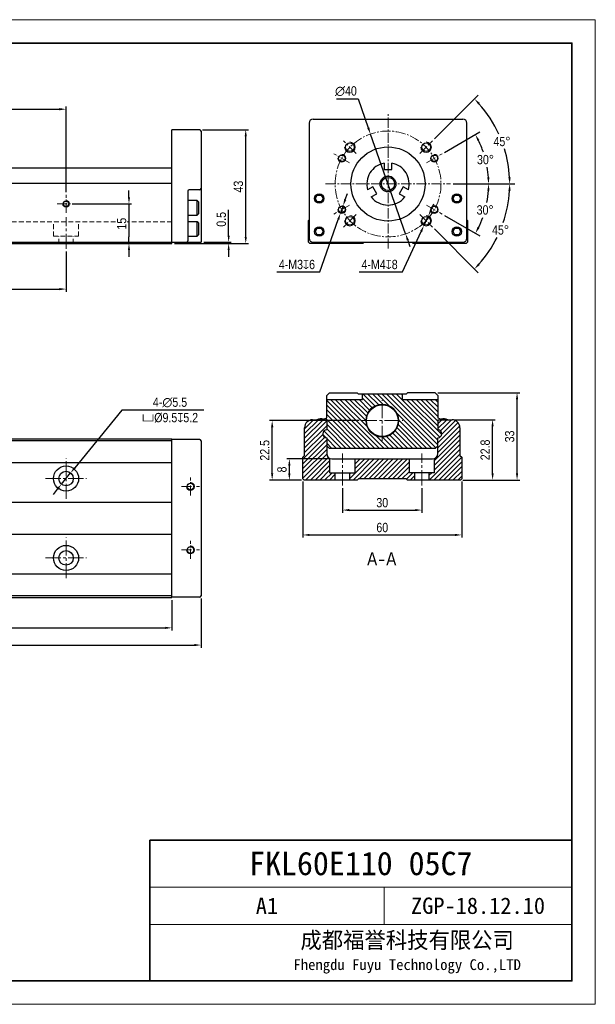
# Model space of a CAD drawing. Header units: millimetres. Extents: x 100 to 3612, y -424 to 856.
# Tile 18 of 45: x 1006 to 1223, y 30 to 402. Entities that reach past the tile are written whole.
import ezdxf

# ---------------------------------------------------------------- set-up
doc = ezdxf.new("R2010")
doc.units = ezdxf.units.MM
doc.linetypes.add('CENTER2', pattern=[28.575, 19.05, -3.175, 3.175, -3.175])
doc.linetypes.add('DASHED', pattern=[19.05, 12.7, -6.35])
doc.layers.get('Defpoints').update_dxf_attribs({"lineweight": 13})
for name, color, linetype, lineweight in [('剖面', 252, 'Continuous', 5), ('小粗', 7, 'Continuous', 25), ('标注', 3, 'Continuous', 13), ('点划线', 1, 'CENTER2', 13), ('粗线', 7, 'Continuous', 35), ('细线', 7, 'Continuous', 13), ('虚线', 253, 'DASHED', 13)]:
    doc.layers.add(name, color=color, linetype=linetype, lineweight=lineweight)
doc.styles.add('3.5', font='ARIALN.TTF', dxfattribs={"height": 3.5})
doc.styles.add('7', font='ARIALN.TTF', dxfattribs={"height": 7})
doc.styles.add('图号', font='txt', dxfattribs={"height": 3.5})
doc.dimstyles.new('A4—对齐', dxfattribs={"dimtxt": 3.5, "dimasz": 2.5, "dimexe": 1, "dimexo": 1, "dimgap": 1, "dimtad": 1, "dimdec": 1, "dimzin": 9, "dimdsep": 46, "dimtxsty": '3.5', "dimcen": 2.5, "dimadec": 0, "dimazin": 0, "dimtm": 1e-09, "dimtfac": 1, "dimtdec": 1, "dimtmove": 0, "dimatfit": 3, "dimfxl": 0, "dimtolj": 1, "dimarcsym": 0})
doc.dimstyles.new('A4—水平', dxfattribs={"dimtxt": 3.5, "dimasz": 2.5, "dimexe": 2, "dimexo": 1, "dimgap": 1, "dimtad": 1, "dimtih": 1, "dimtoh": 1, "dimdec": 1, "dimzin": 12, "dimdsep": 46, "dimtxsty": '3.5', "dimcen": 2.5, "dimadec": 0, "dimazin": 0, "dimtm": 1e-09, "dimtfac": 1, "dimtdec": 1, "dimtmove": 0, "dimatfit": 3, "dimfxl": 0, "dimtolj": 1, "dimarcsym": 0})
doc.dimstyles.new('A4—角度', dxfattribs={"dimtxt": 3.5, "dimasz": 2.5, "dimexe": 2, "dimexo": 1, "dimgap": 1, "dimtad": 1, "dimtih": 1, "dimtoh": 1, "dimdec": 1, "dimzin": 12, "dimdsep": 46, "dimtxsty": '3.5', "dimcen": 2.5, "dimadec": 0, "dimazin": 0, "dimtm": 1e-09, "dimtfac": 1, "dimtdec": 1, "dimtmove": 0, "dimatfit": 3, "dimfxl": 0, "dimtolj": 1, "dimarcsym": 0})

# ---------------------------------------------------------------- blocks, each defined once
blk = doc.blocks.new('A4图框')
at = {"layer": '粗线'}
for p in [(202, 5), (292, 35)]:
    blk.add_line(p, (202, 35), dxfattribs=at)
blk.add_lwpolyline([(5, 205), (292, 205), (292, 5), (5, 5)], close=True, dxfattribs=at)
at = {"layer": '细线'}
for p, q in [((292, 25), (202, 25)), ((252, 17), (252, 25)), ((292, 17), (202, 17))]:
    blk.add_line(p, q, dxfattribs=at)
blk.add_lwpolyline([(0, 210), (297, 210), (297, 0), (0, 0)], close=True, dxfattribs=at)
at = {"layer": '细线', "insert": (256.89, 11), "char_height": 3.5, "width": 70.2104, "attachment_point": 5, "style": '图号'}
blk.add_mtext('成都福誉科技有限公司\\P{\\H0.65714x;Fhengdu Fuyu Technology Co.,LTD}', dxfattribs=at)
blk = doc.blocks.new('*D185')
at = {"layer": 'Defpoints', "color": 0, "transparency": 16777216}
for p in [(1023.51, 368.34), (843.51, 335.99), (1023.51, 335.99)]:
    blk.add_point(p, dxfattribs=at)
at = {"layer": '标注', "color": 0, "lineweight": -2, "transparency": 16777216}
for p, q in [((843.51, 336.99), (843.51, 369.34)), ((1023.51, 336.99), (1023.51, 369.34)), ((846.01, 368.34), (1021.01, 368.34))]:
    blk.add_line(p, q, dxfattribs=at)
at = {"layer": '标注', "color": 0, "transparency": 16777216}
for points in [[(846.01, 368.76), (846.01, 367.93), (843.51, 368.34)], [(1021.01, 368.76), (1021.01, 367.93), (1023.51, 368.34)]]:
    blk.add_solid(points, dxfattribs=at)
at = {"layer": '标注', "color": 0, "transparency": 16777216, "insert": (933.51, 371.13), "char_height": 3.5, "width": 18.6714, "attachment_point": 5, "style": '3.5'}
blk.add_mtext('\\A1;100', dxfattribs=at)
blk = doc.blocks.new('*D188')
at = {"layer": 'Defpoints', "color": 0, "transparency": 16777216}
for p in [(843.51, 315.58), (1023.51, 315.58), (1023.51, 300.35)]:
    blk.add_point(p, dxfattribs=at)
at = {"layer": '标注', "color": 0, "lineweight": -2, "transparency": 16777216}
for p, q in [((843.51, 314.58), (843.51, 299.35)), ((1023.51, 314.58), (1023.51, 299.35)), ((846.01, 300.35), (1021.01, 300.35))]:
    blk.add_line(p, q, dxfattribs=at)
at = {"layer": '标注', "color": 0, "transparency": 16777216}
for points in [[(846.01, 300.76), (846.01, 299.93), (843.51, 300.35)], [(1021.01, 300.76), (1021.01, 299.93), (1023.51, 300.35)]]:
    blk.add_solid(points, dxfattribs=at)
at = {"layer": '标注', "color": 0, "transparency": 16777216, "insert": (933.51, 303.14), "char_height": 3.5, "width": 20.1435, "attachment_point": 5, "style": '3.5'}
blk.add_mtext('\\A1;{\\fSimSun|b0|i0|c134|p34;1}×100', dxfattribs=at)
blk = doc.blocks.new('*D189')
at = {"layer": 'Defpoints', "color": 0, "transparency": 16777216}
for p in [(1024.76, 332.58), (1047.29, 317.58), (1063.51, 317.58)]:
    blk.add_point(p, dxfattribs=at)
at = {"layer": '标注', "color": 0, "lineweight": -2, "transparency": 16777216}
for p, q in [((1047.29, 335.08), (1047.29, 337.58)), ((1025.76, 332.58), (1048.29, 332.58)), ((1047.29, 332.58), (1047.29, 330.08)), ((1047.29, 330.08), (1047.29, 320.08)), ((1047.29, 317.58), (1047.29, 320.08)), ((1062.51, 317.58), (1046.29, 317.58)), ((1047.29, 315.08), (1047.29, 312.58))]:
    blk.add_line(p, q, dxfattribs=at)
at = {"layer": '标注', "color": 0, "transparency": 16777216}
for points in [[(1046.88, 335.08), (1047.71, 335.08), (1047.29, 332.58)], [(1046.88, 315.08), (1047.71, 315.08), (1047.29, 317.58)]]:
    blk.add_solid(points, dxfattribs=at)
at = {"layer": '标注', "color": 0, "transparency": 16777216, "insert": (1044.51, 325.08), "char_height": 3.5, "attachment_point": 5, "rotation": 90, "style": '3.5', "bg_fill": 3, "box_fill_scale": 1.1, "bg_fill_color": 256, "bg_fill_true_color": 13158600, "bg_fill_transparency": 0}
blk.add_mtext('\\A1;15', dxfattribs=at)
blk = doc.blocks.new('*D190')
at = {"layer": 'Defpoints', "color": 0, "transparency": 16777216}
for p in [(1074.01, 360.58), (1091.4, 360.58), (1063.51, 317.58)]:
    blk.add_point(p, dxfattribs=at)
at = {"layer": '标注', "color": 0, "lineweight": -2, "transparency": 16777216}
for p, q in [((1075.01, 360.58), (1092.4, 360.58)), ((1091.4, 320.08), (1091.4, 358.08)), ((1064.51, 317.58), (1092.4, 317.58))]:
    blk.add_line(p, q, dxfattribs=at)
at = {"layer": '标注', "color": 0, "transparency": 16777216}
for points in [[(1090.99, 358.08), (1091.82, 358.08), (1091.4, 360.58)], [(1090.99, 320.08), (1091.82, 320.08), (1091.4, 317.58)]]:
    blk.add_solid(points, dxfattribs=at)
at = {"layer": '标注', "color": 0, "transparency": 16777216, "insert": (1088.62, 339.08), "char_height": 3.5, "attachment_point": 5, "rotation": 90, "style": '3.5'}
blk.add_mtext('\\A1;43', dxfattribs=at)
blk = doc.blocks.new('*D191')
at = {"layer": 'Defpoints', "color": 0, "transparency": 16777216}
for p in [(1063.51, 317.58), (1074.51, 318.08), (1084.95, 318.08)]:
    blk.add_point(p, dxfattribs=at)
at = {"layer": '标注', "color": 0, "lineweight": -2, "transparency": 16777216}
for p, q in [((1084.95, 320.58), (1084.95, 330.33)), ((1064.51, 317.58), (1085.95, 317.58)), ((1075.51, 318.08), (1085.95, 318.08)), ((1084.95, 317.58), (1084.95, 318.08)), ((1084.95, 315.08), (1084.95, 312.58))]:
    blk.add_line(p, q, dxfattribs=at)
at = {"layer": '标注', "color": 0, "transparency": 16777216}
for points in [[(1084.54, 320.58), (1085.37, 320.58), (1084.95, 318.08)], [(1084.54, 315.08), (1085.37, 315.08), (1084.95, 317.58)]]:
    blk.add_solid(points, dxfattribs=at)
at = {"layer": '标注', "color": 0, "transparency": 16777216, "insert": (1082.17, 326.71), "char_height": 3.5, "attachment_point": 5, "rotation": 90, "style": '3.5'}
blk.add_mtext('\\A1;0.5', dxfattribs=at)
blk = doc.blocks.new('*D192')
at = {"layer": 'Defpoints', "color": 0, "transparency": 16777216}
for p in [(1121.6, 340.08), (1168.73, 340.08), (1159.71, 332.1), (1182.61, 333.61), (1165.61, 328.69)]:
    blk.add_point(p, dxfattribs=at)
at = {"layer": '标注', "color": 0, "lineweight": -2, "transparency": 16777216}
for p, q in [((1169.73, 340.08), (1185.18, 340.08)), ((1166.48, 328.19), (1179.91, 320.43))]:
    blk.add_line(p, q, dxfattribs=at)
for start, end in [(349.1143, 356.1598), (333.8402, 340.2292)]:
    blk.add_arc((1145.87, 340.08), 37.31, start, end, dxfattribs=at)
at = {"layer": '标注', "color": 0, "transparency": 16777216}
for points in [[(1182.68, 337.6), (1183.51, 337.57), (1183.18, 340.08)], [(1179.72, 323.44), (1178.99, 323.83), (1178.18, 321.43)]]:
    blk.add_solid(points, dxfattribs=at)
at = {"layer": '标注', "color": 0, "transparency": 16777216, "insert": (1181.86, 330.25), "char_height": 3.5, "attachment_point": 5, "style": '3.5'}
blk.add_mtext('\\A1;30°', dxfattribs=at)
blk = doc.blocks.new('*D193')
at = {"layer": 'Defpoints', "color": 0, "transparency": 16777216}
for p in [(1165.61, 351.48), (1180.9, 352.84), (1159.71, 348.07), (1121.6, 340.08), (1168.73, 340.08)]:
    blk.add_point(p, dxfattribs=at)
at = {"layer": '标注', "color": 0, "lineweight": -2, "transparency": 16777216}
for p, q in [((1166.48, 351.98), (1179.89, 359.73)), ((1169.73, 340.08), (1185.15, 340.08))]:
    blk.add_line(p, q, dxfattribs=at)
for start, end in [(18.7271, 26.1573), (3.8427, 9.8782)]:
    blk.add_arc((1145.87, 340.08), 37.28, start, end, dxfattribs=at)
at = {"layer": '标注', "color": 0, "transparency": 16777216}
for points in [[(1178.97, 356.32), (1179.7, 356.72), (1178.16, 358.73)], [(1183.49, 342.6), (1182.65, 342.57), (1183.15, 340.08)]]:
    blk.add_solid(points, dxfattribs=at)
at = {"layer": '标注', "color": 0, "transparency": 16777216, "insert": (1182, 349.27), "char_height": 3.5, "attachment_point": 5, "style": '3.5'}
blk.add_mtext('\\A1;30°', dxfattribs=at)
blk = doc.blocks.new('*D194')
at = {"layer": 'Defpoints', "color": 0, "transparency": 16777216}
for p in [(1185.04, 362.82), (1161.96, 356.38), (1157.14, 351.57), (1121.6, 340.08), (1168.73, 340.08)]:
    blk.add_point(p, dxfattribs=at)
at = {"layer": '标注', "color": 0, "lineweight": -2, "transparency": 16777216}
for p, q in [((1162.67, 357.09), (1179.23, 373.65)), ((1169.73, 340.08), (1193.14, 340.08))]:
    blk.add_line(p, q, dxfattribs=at)
for start, end in [(24.4408, 41.8497), (3.1503, 16.9472)]:
    blk.add_arc((1145.66, 340.08), 45.47, start, end, dxfattribs=at)
at = {"layer": '标注', "color": 0, "transparency": 16777216}
for points in [[(1179.23, 370.14), (1179.84, 370.71), (1177.82, 372.24)], [(1191.49, 342.6), (1190.65, 342.57), (1191.14, 340.08)]]:
    blk.add_solid(points, dxfattribs=at)
at = {"layer": '标注', "color": 0, "transparency": 16777216, "insert": (1188.22, 356.12), "char_height": 3.5, "attachment_point": 5, "style": '3.5'}
blk.add_mtext('\\A1;45°', dxfattribs=at)
blk = doc.blocks.new('*D195')
at = {"layer": 'Defpoints', "color": 0, "transparency": 16777216}
for p in [(1121.6, 340.08), (1168.73, 340.08), (1157.14, 328.6), (1161.96, 323.79), (1185.04, 317.35)]:
    blk.add_point(p, dxfattribs=at)
at = {"layer": '标注', "color": 0, "lineweight": -2, "transparency": 16777216}
for p, q in [((1169.73, 340.08), (1193.14, 340.08)), ((1162.67, 323.08), (1179.23, 306.52))]:
    blk.add_line(p, q, dxfattribs=at)
for start, end in [(341.2432, 356.8497), (318.1503, 333.6525)]:
    blk.add_arc((1145.66, 340.08), 45.47, start, end, dxfattribs=at)
at = {"layer": '标注', "color": 0, "transparency": 16777216}
for points in [[(1190.65, 337.6), (1191.49, 337.57), (1191.14, 340.08)], [(1179.84, 309.46), (1179.23, 310.03), (1177.82, 307.93)]]:
    blk.add_solid(points, dxfattribs=at)
at = {"layer": '标注', "color": 0, "transparency": 16777216, "insert": (1187.68, 322.68), "char_height": 3.5, "attachment_point": 5, "style": '3.5'}
blk.add_mtext('\\A1;45°', dxfattribs=at)
blk = doc.blocks.new('*D196')
at = {"layer": 'Defpoints', "color": 0, "transparency": 16777216}
for p in [(1160.39, 328.01), (1158.72, 324.38)]:
    blk.add_point(p, dxfattribs=at)
at = {"layer": '标注', "color": 0, "lineweight": -2, "transparency": 16777216}
for p, q in [((1161.44, 330.28), (1162.49, 332.55)), ((1160.39, 328.01), (1158.72, 324.38)), ((1150.62, 306.84), (1157.67, 322.11)), ((1134.32, 306.84), (1150.62, 306.84))]:
    blk.add_line(p, q, dxfattribs=at)
at = {"layer": '标注', "color": 0, "transparency": 16777216}
for points in [[(1161.06, 330.46), (1161.82, 330.11), (1160.39, 328.01)], [(1157.29, 322.28), (1158.05, 321.93), (1158.72, 324.38)]]:
    blk.add_solid(points, dxfattribs=at)
at = {"layer": '标注', "color": 0, "transparency": 16777216, "insert": (1141.97, 309.63), "char_height": 3.5, "attachment_point": 5, "style": '3.5'}
blk.add_mtext('\\A1;4-M4{\\Fgdt|c134;x}8', dxfattribs=at)
blk = doc.blocks.new('*D197')
at = {"layer": 'Defpoints', "color": 0, "transparency": 16777216}
for p in [(1128.17, 331.81), (1127.17, 328.98)]:
    blk.add_point(p, dxfattribs=at)
at = {"layer": '标注', "color": 0, "lineweight": -2, "transparency": 16777216}
for p, q in [((1129, 334.17), (1129.83, 336.52)), ((1128.17, 331.81), (1127.17, 328.98)), ((1119.39, 306.84), (1126.34, 326.62)), ((1103.09, 306.84), (1119.39, 306.84))]:
    blk.add_line(p, q, dxfattribs=at)
at = {"layer": '标注', "color": 0, "transparency": 16777216}
for points in [[(1128.6, 334.3), (1129.39, 334.03), (1128.17, 331.81)], [(1125.95, 326.76), (1126.74, 326.48), (1127.17, 328.98)]]:
    blk.add_solid(points, dxfattribs=at)
at = {"layer": '标注', "color": 0, "transparency": 16777216, "insert": (1110.74, 309.63), "char_height": 3.5, "attachment_point": 5, "style": '3.5'}
blk.add_mtext('\\A1;4-M3{\\Fgdt|c134;x}6', dxfattribs=at)
blk = doc.blocks.new('*D198')
at = {"layer": 'Defpoints', "color": 0, "transparency": 16777216}
for p in [(1138.53, 358.95), (1151.8, 321.22)]:
    blk.add_point(p, dxfattribs=at)
at = {"layer": '标注', "color": 0, "lineweight": -2, "transparency": 16777216}
for p, q in [((1125.64, 372.26), (1133.85, 372.26)), ((1133.85, 372.26), (1137.7, 361.31)), ((1151.8, 321.22), (1138.53, 358.95)), ((1152.62, 318.86), (1153.45, 316.5))]:
    blk.add_line(p, q, dxfattribs=at)
at = {"layer": '标注', "color": 0, "transparency": 16777216}
for points in [[(1138.1, 361.45), (1137.31, 361.17), (1138.53, 358.95)], [(1153.02, 319), (1152.23, 318.72), (1151.8, 321.22)]]:
    blk.add_solid(points, dxfattribs=at)
at = {"layer": '标注', "color": 0, "transparency": 16777216, "insert": (1129.25, 375.15), "char_height": 3.5, "attachment_point": 5, "style": '3.5'}
blk.add_mtext('\\A1;∅40', dxfattribs=at)
blk = doc.blocks.new('*D204')
at = {"layer": 'Defpoints', "color": 0, "transparency": 16777216}
for p in [(744.51, 183.93), (1074.51, 184.43), (1074.51, 165.8)]:
    blk.add_point(p, dxfattribs=at)
at = {"layer": '标注', "color": 0, "lineweight": -2, "transparency": 16777216}
for p, q in [((744.51, 182.93), (744.51, 164.8)), ((1074.51, 183.43), (1074.51, 164.8)), ((747.01, 165.8), (1072.01, 165.8))]:
    blk.add_line(p, q, dxfattribs=at)
at = {"layer": '标注', "color": 0, "transparency": 16777216}
for points in [[(747.01, 166.21), (747.01, 165.38), (744.51, 165.8)], [(1072.01, 166.21), (1072.01, 165.38), (1074.51, 165.8)]]:
    blk.add_solid(points, dxfattribs=at)
at = {"layer": '标注', "color": 0, "transparency": 16777216, "insert": (909.51, 168.58), "char_height": 3.5, "width": 25.9299, "attachment_point": 5, "style": '3.5'}
blk.add_mtext('\\A1;270', dxfattribs=at)
blk = doc.blocks.new('*D205')
at = {"layer": 'Defpoints', "color": 0, "transparency": 16777216}
for p in [(803.51, 183.73), (1063.51, 183.73), (1063.51, 172.3)]:
    blk.add_point(p, dxfattribs=at)
at = {"layer": '标注', "color": 0, "lineweight": -2, "transparency": 16777216}
for p, q in [((803.51, 182.73), (803.51, 171.3)), ((1063.51, 182.73), (1063.51, 171.3)), ((806.01, 172.3), (1061.01, 172.3))]:
    blk.add_line(p, q, dxfattribs=at)
at = {"layer": '标注', "color": 0, "transparency": 16777216}
for points in [[(806.01, 172.71), (806.01, 171.88), (803.51, 172.3)], [(1061.01, 172.71), (1061.01, 171.88), (1063.51, 172.3)]]:
    blk.add_solid(points, dxfattribs=at)
at = {"layer": '标注', "color": 0, "transparency": 16777216, "insert": (909.51, 175.08), "char_height": 3.5, "width": 18.7578, "attachment_point": 5, "style": '3.5'}
blk.add_mtext('\\A1;200', dxfattribs=at)
blk = doc.blocks.new('*D218')
at = {"layer": 'Defpoints', "color": 0, "transparency": 16777216}
for p in [(1025.25, 230.87), (1021.77, 226.6)]:
    blk.add_point(p, dxfattribs=at)
at = {"layer": '标注', "color": 0, "lineweight": -2, "transparency": 16777216}
for p, q in [((1044.63, 254.63), (1026.83, 232.8)), ((1075.57, 254.63), (1044.63, 254.63)), ((1021.77, 226.6), (1025.25, 230.87)), ((1020.2, 224.67), (1018.62, 222.73))]:
    blk.add_line(p, q, dxfattribs=at)
at = {"layer": '标注', "color": 0, "transparency": 16777216}
for points in [[(1026.51, 233.07), (1027.15, 232.54), (1025.25, 230.87)], [(1019.87, 224.93), (1020.52, 224.4), (1021.77, 226.6)]]:
    blk.add_solid(points, dxfattribs=at)
at = {"layer": '标注', "color": 0, "transparency": 16777216, "insert": (1062.79, 254.63), "char_height": 3.5, "attachment_point": 5, "style": '3.5'}
blk.add_mtext('\\A1;4-∅5.5\\P{\\Fgdt|c134;v}%%C9.5{\\Fgdt|c134;x}5.2', dxfattribs=at)
blk = doc.blocks.new('*D219')
at = {"layer": 'Defpoints', "color": 0, "transparency": 16777216}
for p in [(1127.99, 226.15), (1157.99, 226.15), (1157.99, 216.81)]:
    blk.add_point(p, dxfattribs=at)
at = {"layer": '标注', "color": 0, "lineweight": -2, "transparency": 16777216}
for p, q in [((1127.99, 225.15), (1127.99, 215.81)), ((1157.99, 225.15), (1157.99, 215.81)), ((1130.49, 216.81), (1155.49, 216.81))]:
    blk.add_line(p, q, dxfattribs=at)
at = {"layer": '标注', "color": 0, "transparency": 16777216}
for points in [[(1130.49, 217.23), (1130.49, 216.4), (1127.99, 216.81)], [(1155.49, 217.23), (1155.49, 216.4), (1157.99, 216.81)]]:
    blk.add_solid(points, dxfattribs=at)
at = {"layer": '标注', "color": 0, "transparency": 16777216, "insert": (1142.99, 219.6), "char_height": 3.5, "attachment_point": 5, "style": '3.5'}
blk.add_mtext('\\A1;30', dxfattribs=at)
blk = doc.blocks.new('*D220')
at = {"layer": 'Defpoints', "color": 0, "transparency": 16777216}
for p in [(1112.99, 228.65), (1172.99, 228.65), (1172.99, 207.41)]:
    blk.add_point(p, dxfattribs=at)
at = {"layer": '标注', "color": 0, "lineweight": -2, "transparency": 16777216}
for p, q in [((1112.99, 227.65), (1112.99, 206.41)), ((1172.99, 227.65), (1172.99, 206.41)), ((1115.49, 207.41), (1170.49, 207.41))]:
    blk.add_line(p, q, dxfattribs=at)
at = {"layer": '标注', "color": 0, "transparency": 16777216}
for points in [[(1115.49, 207.83), (1115.49, 207), (1112.99, 207.41)], [(1170.49, 207.83), (1170.49, 207), (1172.99, 207.41)]]:
    blk.add_solid(points, dxfattribs=at)
at = {"layer": '标注', "color": 0, "transparency": 16777216, "insert": (1142.99, 210.2), "char_height": 3.5, "attachment_point": 5, "style": '3.5'}
blk.add_mtext('\\A1;60', dxfattribs=at)
blk = doc.blocks.new('*D221')
at = {"layer": 'Defpoints', "color": 0, "transparency": 16777216}
for p in [(1101.39, 250.65), (1135.27, 250.65), (1113.49, 228.15)]:
    blk.add_point(p, dxfattribs=at)
at = {"layer": '标注', "color": 0, "lineweight": -2, "transparency": 16777216}
for p, q in [((1134.27, 250.65), (1100.39, 250.65)), ((1101.39, 230.65), (1101.39, 248.15)), ((1112.49, 228.15), (1100.39, 228.15))]:
    blk.add_line(p, q, dxfattribs=at)
at = {"layer": '标注', "color": 0, "transparency": 16777216}
for points in [[(1100.97, 248.15), (1101.81, 248.15), (1101.39, 250.65)], [(1100.97, 230.65), (1101.81, 230.65), (1101.39, 228.15)]]:
    blk.add_solid(points, dxfattribs=at)
at = {"layer": '标注', "color": 0, "transparency": 16777216, "insert": (1098.6, 239.4), "char_height": 3.5, "attachment_point": 5, "rotation": 90, "style": '3.5'}
blk.add_mtext('\\A1;22.5', dxfattribs=at)
blk = doc.blocks.new('*D222')
at = {"layer": 'Defpoints', "color": 0, "transparency": 16777216}
for p in [(1169.34, 250.95), (1184.68, 250.95), (1172.49, 228.15)]:
    blk.add_point(p, dxfattribs=at)
at = {"layer": '标注', "color": 0, "lineweight": -2, "transparency": 16777216}
for p, q in [((1170.34, 250.95), (1185.68, 250.95)), ((1184.68, 230.65), (1184.68, 248.45)), ((1173.49, 228.15), (1185.68, 228.15))]:
    blk.add_line(p, q, dxfattribs=at)
at = {"layer": '标注', "color": 0, "transparency": 16777216}
for points in [[(1184.26, 248.45), (1185.09, 248.45), (1184.68, 250.95)], [(1184.26, 230.65), (1185.09, 230.65), (1184.68, 228.15)]]:
    blk.add_solid(points, dxfattribs=at)
at = {"layer": '标注', "color": 0, "transparency": 16777216, "insert": (1181.89, 239.55), "char_height": 3.5, "attachment_point": 5, "rotation": 90, "style": '3.5'}
blk.add_mtext('\\A1;22.8', dxfattribs=at)
blk = doc.blocks.new('*D223')
at = {"layer": 'Defpoints', "color": 0, "transparency": 16777216}
for p in [(1162.99, 261.15), (1193.92, 261.15), (1172.49, 228.15)]:
    blk.add_point(p, dxfattribs=at)
at = {"layer": '标注', "color": 0, "lineweight": -2, "transparency": 16777216}
for p, q in [((1163.99, 261.15), (1194.92, 261.15)), ((1193.92, 230.65), (1193.92, 258.65)), ((1173.49, 228.15), (1194.92, 228.15))]:
    blk.add_line(p, q, dxfattribs=at)
at = {"layer": '标注', "color": 0, "transparency": 16777216}
for points in [[(1193.5, 258.65), (1194.33, 258.65), (1193.92, 261.15)], [(1193.5, 230.65), (1194.33, 230.65), (1193.92, 228.15)]]:
    blk.add_solid(points, dxfattribs=at)
at = {"layer": '标注', "color": 0, "transparency": 16777216, "insert": (1191.13, 244.65), "char_height": 3.5, "attachment_point": 5, "rotation": 90, "style": '3.5'}
blk.add_mtext('\\A1;33', dxfattribs=at)
blk = doc.blocks.new('*D264')
at = {"layer": 'Defpoints', "color": 0, "transparency": 16777216}
for p in [(1107.89, 236.15), (1123.99, 236.15), (1113.49, 228.15)]:
    blk.add_point(p, dxfattribs=at)
at = {"layer": '标注', "color": 0, "lineweight": -2, "transparency": 16777216}
for p, q in [((1122.99, 236.15), (1106.89, 236.15)), ((1107.89, 230.65), (1107.89, 233.65)), ((1112.49, 228.15), (1106.89, 228.15))]:
    blk.add_line(p, q, dxfattribs=at)
at = {"layer": '标注', "color": 0, "transparency": 16777216}
for points in [[(1107.47, 233.65), (1108.31, 233.65), (1107.89, 236.15)], [(1107.47, 230.65), (1108.31, 230.65), (1107.89, 228.15)]]:
    blk.add_solid(points, dxfattribs=at)
at = {"layer": '标注', "color": 0, "transparency": 16777216, "insert": (1105.1, 232.15), "char_height": 3.5, "attachment_point": 5, "rotation": 90, "style": '3.5'}
blk.add_mtext('\\A1;8', dxfattribs=at)

msp = doc.modelspace()

# ---------------------------------------------------------------- hatches: boundary and pattern name
at = {"layer": '剖面'}
h = msp.add_hatch(dxfattribs=at)
h.set_pattern_fill('ANSI31', color=256, scale=0.4, angle=90)
h.set_pattern_definition([(135, (583.5735, 51.3413), (-0.8980256, -0.8980256), [])])
h.paths.add_polyline_path([(1167.7, 250.95), (1163.99, 250.95), (1163.99, 247.15, -1), (1163.99, 244.15), (1163.99, 241.15), (1162.99, 240.15), (1122.99, 240.15), (1121.99, 241.15), (1121.99, 244.15, -1), (1121.99, 247.15), (1121.99, 250.95), (1118.27, 250.95, -0.217742), (1120.76, 251.18), (1121.99, 251.63), (1121.99, 258.65), (1135.49, 258.65), (1135.49, 260.65), (1150.49, 260.65), (1150.49, 258.65), (1163.99, 258.65), (1163.99, 251.63), (1165.22, 251.18, -0.217742)])
h.paths.add_polyline_path([(1136.77, 250.65, -1), (1149.21, 250.65, -1)], flags=16)
h.paths.add_polyline_path([(1136.99, 250.65, -1), (1148.99, 250.65, -1)], flags=0)
h = msp.add_hatch(dxfattribs=at)
h.set_pattern_fill('ANSI31', color=256, scale=0.4)
h.set_pattern_definition([(45, (1116.5896, 236.1077), (-0.898026, 0.898026), [])])
h.paths.add_polyline_path([(1123.24, 236.29, -0.305615), (1121.99, 238.15), (1121.99, 244.15, -1), (1121.99, 247.15), (1121.99, 250.95), (1116.64, 250.95, 0.414214), (1113.64, 247.95), (1113.64, 237.5), (1112.99, 236.85), (1112.99, 228.65), (1113.49, 228.15), (1125.24, 228.15), (1125.24, 230.95), (1123.24, 230.95)])
h.paths.add_polyline_path([(1172.99, 236.85), (1172.34, 237.5), (1172.34, 247.95, 0.414214), (1169.34, 250.95), (1163.99, 250.95), (1163.99, 247.15, -1), (1163.99, 244.15), (1163.99, 238.15, -0.305615), (1162.74, 236.29), (1162.74, 230.95), (1160.74, 230.95), (1160.74, 228.15), (1172.49, 228.15), (1172.99, 228.65)])
h.paths.add_polyline_path([(1151.99, 228.65), (1152.49, 228.15), (1155.24, 228.15), (1155.24, 230.95), (1153.24, 230.95), (1153.24, 236.15), (1132.74, 236.15), (1132.74, 230.95), (1130.74, 230.95), (1130.74, 228.15), (1133.49, 228.15), (1133.99, 228.65)])

# ---------------------------------------------------------------- linework, layer by layer
at = {"layer": '小粗'}
for p, q in [((1115.36, 363.08), (1115.36, 319.58)), ((1116.86, 364.58), (1173.46, 364.58)), ((1174.96, 319.58), (1174.96, 363.08)), ((1063.51, 317.58), (1063.51, 360.58)), ((1074.01, 360.58), (1063.51, 360.58)), ((1074.51, 360.08), (1074.51, 318.08)), ((1143.66, 347.94), (1143.66, 345.58)), ((1146.66, 345.58), (1146.66, 347.94)), ((1063.51, 346.08), (968.81, 346.08)), ((1143.66, 345.58), (1146.66, 345.58)), ((803.51, 340.38), (1063.51, 340.38)), ((1139.43, 339.01), (1137.47, 337.88)), ((1140.93, 336.41), (1139.43, 339.01)), ((1150.89, 339.01), (1149.39, 336.41)), ((1152.85, 337.88), (1150.89, 339.01)), ((1069.51, 337.33), (1069.51, 318.58)), ((1074.01, 337.83), (1070.01, 337.83)), ((1117.72, 334.58), (1118.44, 335.83)), ((1118.44, 335.83), (1119.89, 335.83)), ((1119.89, 335.83), (1120.61, 334.58)), ((1138.83, 335.2), (1140.93, 336.41)), ((1149.39, 336.41), (1151.5, 335.2)), ((1169.72, 334.58), (1170.44, 335.83)), ((1170.44, 335.83), (1171.89, 335.83)), ((1171.89, 335.83), (1172.61, 334.58)), ((1073.01, 333.83), (1069.51, 333.83)), ((1073.51, 333.33), (1073.01, 333.83)), ((1073.01, 328.33), (1073.01, 333.83)), ((1073.51, 333.33), (1073.51, 328.83)), ((1118.44, 333.33), (1117.72, 334.58)), ((1119.89, 333.33), (1118.44, 333.33)), ((1120.61, 334.58), (1119.89, 333.33)), ((1170.44, 333.33), (1169.72, 334.58)), ((1171.89, 333.33), (1170.44, 333.33)), ((1172.61, 334.58), (1171.89, 333.33)), ((1069.51, 328.33), (1073.01, 328.33)), ((1073.01, 328.33), (1073.51, 328.83)), ((1073.01, 325.83), (1069.51, 325.83)), ((1073.51, 325.33), (1073.01, 325.83)), ((1073.01, 320.33), (1073.01, 325.83)), ((1073.51, 325.33), (1073.51, 320.83)), ((1115.16, 326.28), (1115.36, 326.48)), ((1115.16, 318.08), (1115.16, 326.28)), ((1174.96, 326.48), (1175.16, 326.28)), ((1175.16, 326.28), (1175.16, 318.08)), ((1069.51, 320.33), (1073.01, 320.33)), ((1073.01, 320.33), (1073.51, 320.83)), ((1117.72, 322.08), (1118.44, 323.33)), ((1118.44, 320.83), (1117.72, 322.08)), ((1118.44, 323.33), (1119.89, 323.33)), ((1119.89, 320.83), (1118.44, 320.83)), ((1119.89, 323.33), (1120.61, 322.08)), ((1120.61, 322.08), (1119.89, 320.83)), ((1169.72, 322.08), (1170.44, 323.33)), ((1170.44, 320.83), (1169.72, 322.08)), ((1170.44, 323.33), (1171.89, 323.33)), ((1171.89, 320.83), (1170.44, 320.83)), ((1171.89, 323.33), (1172.61, 322.08)), ((1172.61, 322.08), (1171.89, 320.83)), ((744.51, 318.08), (1074.51, 318.08)), ((803.51, 317.58), (1063.51, 317.58)), ((1115.16, 318.08), (1115.66, 317.58)), ((1135.66, 317.58), (1115.66, 317.58)), ((1116.86, 318.08), (1173.46, 318.08)), ((1136.16, 318.08), (1135.66, 317.58)), ((1154.66, 317.58), (1154.16, 318.08)), ((1174.66, 317.58), (1154.66, 317.58)), ((1174.66, 317.58), (1175.16, 318.08)), ((1121.99, 260.15), (1122.99, 261.15)), ((1122.99, 261.15), (1133.49, 261.15)), ((1133.99, 260.65), (1133.49, 261.15)), ((1151.99, 260.65), (1133.99, 260.65)), ((1135.49, 258.65), (1135.49, 260.65)), ((1150.49, 260.65), (1150.49, 258.65)), ((1152.49, 261.15), (1151.99, 260.65)), ((1162.99, 261.15), (1152.49, 261.15)), ((1162.99, 261.15), (1163.99, 260.15)), ((1121.99, 251.63), (1121.99, 260.15)), ((1121.99, 258.65), (1135.49, 258.65)), ((1150.49, 258.65), (1163.99, 258.65)), ((1163.99, 260.15), (1163.99, 251.63)), ((1116.64, 250.95), (1121.99, 250.95)), ((1120.76, 251.18), (1121.99, 251.63)), ((1121.99, 250.95), (1121.99, 247.15)), ((1163.99, 251.63), (1165.22, 251.18)), ((1163.99, 250.95), (1163.99, 247.15)), ((1163.99, 250.95), (1169.34, 250.95)), ((1113.64, 237.5), (1113.64, 247.95)), ((1172.34, 247.95), (1172.34, 237.5)), ((803.51, 243.73), (1063.51, 243.73)), ((803.51, 243.08), (1063.51, 243.08)), ((1063.51, 183.73), (1063.51, 243.73)), ((1074.01, 243.53), (1063.51, 243.53)), ((1074.51, 243.03), (1074.51, 184.43)), ((1121.99, 244.15), (1121.99, 238.15)), ((1163.99, 238.15), (1163.99, 244.15)), ((1122.99, 240.15), (1121.99, 241.15)), ((1162.99, 240.15), (1122.99, 240.15)), ((1163.99, 241.15), (1162.99, 240.15)), ((1063.51, 234.73), (803.51, 234.73)), ((1112.99, 236.85), (1113.64, 237.5)), ((1112.99, 228.65), (1112.99, 236.85)), ((1123.24, 230.95), (1123.24, 236.29)), ((1123.99, 236.15), (1161.99, 236.15)), ((1132.74, 230.95), (1132.74, 236.15)), ((1153.24, 230.95), (1153.24, 236.15)), ((1162.74, 230.95), (1162.74, 236.29)), ((1172.34, 237.5), (1172.99, 236.85)), ((1172.99, 236.85), (1172.99, 228.65)), ((1123.24, 230.95), (1132.74, 230.95)), ((1125.24, 228.15), (1125.24, 230.95)), ((1130.74, 228.15), (1130.74, 230.95)), ((1162.74, 230.95), (1153.24, 230.95)), ((1155.24, 228.15), (1155.24, 230.95)), ((1160.74, 228.15), (1160.74, 230.95)), ((1112.99, 228.65), (1113.49, 228.15)), ((1133.49, 228.15), (1113.49, 228.15)), ((1133.99, 228.65), (1133.49, 228.15)), ((1151.99, 228.65), (1133.99, 228.65)), ((1152.49, 228.15), (1151.99, 228.65)), ((1172.49, 228.15), (1152.49, 228.15)), ((1172.49, 228.15), (1172.99, 228.65)), ((1063.51, 219.73), (968.81, 219.73)), ((968.81, 207.73), (1063.51, 207.73)), ((803.51, 192.73), (1063.51, 192.73)), ((1063.51, 184.38), (803.51, 184.38)), ((803.51, 183.73), (1063.51, 183.73)), ((1074.01, 183.93), (1063.51, 183.93))]:
    msp.add_line(p, q, dxfattribs=at)
for centre, radius in [((1130.77, 353.97), 1.65), ((1145.16, 340.08), 14), ((1159.55, 353.97), 1.65), ((1127.67, 349.78), 1.25), ((1162.66, 349.78), 1.25), ((1145.16, 340.08), 3), ((1145.16, 340.08), 2.5), ((1119.16, 334.58), 1.75), ((1171.16, 334.58), 1.75), ((1023.51, 332.58), 1.02), ((1127.67, 330.39), 1.25), ((1162.66, 330.39), 1.25), ((1130.77, 326.19), 1.65), ((1159.55, 326.19), 1.65), ((1119.16, 322.08), 1.75), ((1171.16, 322.08), 1.75), ((1142.99, 250.65), 6), ((1023.51, 228.73), 4.75), ((1023.51, 228.73), 2.75), ((1070.51, 225.73), 1.25), ((1023.51, 198.73), 4.75), ((1023.51, 198.73), 2.75), ((1070.51, 201.73), 1.25)]:
    msp.add_circle(centre, radius, dxfattribs=at)
for centre, radius, start, end in [((1116.86, 363.08), 1.5, 90, 180), ((1173.46, 363.08), 1.5, 0, 90), ((1074.01, 360.08), 0.5, 0, 90), ((1145.16, 340.08), 8, 100.8069, 196.0174), ((1145.16, 340.08), 8, 343.9826, 79.1931), ((1070.01, 337.33), 0.5, 90, 180), ((1074.01, 338.33), 0.5, 270, 0), ((1145.16, 340.08), 8, 217.6646, 322.3354), ((1069.01, 318.58), 0.5, 270, 360), ((1116.86, 319.58), 1.5, 180, 270), ((1173.46, 319.58), 1.5, 270, 0), ((1116.64, 247.95), 3, 90, 180), ((1119.77, 248.35), 3, 70.7906, 119.9264), ((1166.21, 248.35), 3, 60.0736, 109.2094), ((1169.34, 247.95), 3, 0, 90), ((1121.99, 245.65), 1.5, 90, 270), ((1163.99, 245.65), 1.5, 270, 90), ((1074.01, 243.03), 0.5, 0, 90), ((1123.99, 238.15), 2, 180, 270), ((1161.99, 238.15), 2, 270, 0), ((1074.01, 184.43), 0.5, 270, 0)]:
    msp.add_arc(centre, radius, start, end, dxfattribs=at)
at = {"layer": '标注'}
msp.add_circle((1142.99, 250.65), 6.22, dxfattribs=at)
for centre, radius in [((1130.77, 353.97), 2), ((1159.55, 353.97), 2), ((1127.67, 349.78), 1.5), ((1162.66, 349.78), 1.5), ((1023.51, 332.58), 1.25), ((1127.67, 330.39), 1.5), ((1162.66, 330.39), 1.5), ((1130.77, 326.19), 2), ((1159.55, 326.19), 2), ((1070.51, 225.73), 1.5), ((1070.51, 201.73), 1.5)]:
    msp.add_arc(centre, radius, 180, 90, dxfattribs=at)
at = {"layer": '点划线', "ltscale": 0.2}
for p, q in [((1145.16, 315.64), (1145.16, 367.03)), ((1133.18, 351.57), (1128.36, 356.38)), ((1157.14, 351.57), (1161.96, 356.38)), ((1130.62, 348.07), (1124.72, 351.48)), ((1159.71, 348.07), (1165.61, 351.48)), ((1121.6, 340.08), (1168.73, 340.08)), ((1023.51, 329.18), (1023.51, 335.99)), ((1020.11, 332.58), (1026.92, 332.58)), ((1130.62, 332.1), (1124.72, 328.69)), ((1159.71, 332.1), (1165.61, 328.69)), ((1133.18, 328.6), (1128.36, 323.79)), ((1157.14, 328.6), (1161.96, 323.79)), ((1070.51, 222.33), (1070.51, 229.14)), ((1067.11, 225.73), (1073.92, 225.73)), ((1070.51, 198.33), (1070.51, 205.14)), ((1067.11, 201.73), (1073.92, 201.73))]:
    msp.add_line(p, q, dxfattribs=at)
at = {"layer": '点划线', "ltscale": 0.3}
for p, q in [((1023.51, 315.58), (1023.51, 327.58)), ((1142.99, 242.93), (1142.99, 258.36)), ((1135.27, 250.65), (1150.71, 250.65)), ((1023.51, 221.02), (1023.51, 236.45)), ((1127.99, 226.15), (1127.99, 238.15)), ((1157.99, 226.15), (1157.99, 238.15)), ((1015.8, 228.73), (1031.23, 228.73)), ((1023.51, 191.02), (1023.51, 206.45)), ((1015.8, 198.73), (1031.23, 198.73))]:
    msp.add_line(p, q, dxfattribs=at)
at = {"layer": '点划线', "ltscale": 0.2}
msp.add_circle((1145.16, 340.08), 20, dxfattribs=at)
at = {"layer": '虚线', "ltscale": 0.14}
for p, q in [((1063.51, 325.73), (803.51, 325.73)), ((1018.76, 320.38), (1018.76, 325.73)), ((1028.26, 320.38), (1028.26, 325.58)), ((1018.76, 320.38), (1028.26, 320.38)), ((1020.76, 317.58), (1020.76, 320.38)), ((1026.26, 317.58), (1026.26, 320.38))]:
    msp.add_line(p, q, dxfattribs=at)

# ---------------------------------------------------------------- block references
at = {"layer": '标注', "xscale": 1.772264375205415, "yscale": 1.772264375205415, "zscale": 1.772264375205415}
msp.add_blockref('A4图框', (697.12, 30), dxfattribs=at)

# ---------------------------------------------------------------- texts
at = {"layer": '标注', "insert": (1137.26, 200.88), "char_height": 5, "attachment_point": 1, "style": '7'}
msp.add_mtext_dynamic_manual_height_columns('A{\\fSimSun|b0|i0|c134|p34;-}A', width=32.1388, gutter_width=35, heights=[0], dxfattribs=at)
at = {"layer": '标注', "attachment_point": 5, "style": '图号'}
for s, insert, char_height, width in [('FKL60E110 05C7', (1134.87, 83.17), 8.8613, 159.5038), ('A1', (1099.42, 67.22), 6.203, 88.6132), ('ZGP-18.12.10', (1179.17, 67.22), 6.2029, 70.8906)]:
    msp.add_mtext(s, dxfattribs=dict(at, insert=insert, char_height=char_height, width=width))

# ---------------------------------------------------------------- dimensions: what is measured, and where the dimension line sits
at = {"layer": '标注'}
dim = msp.add_diameter_dim_2p(p1=(1151.8, 321.22), p2=(1138.53, 358.95), dimstyle='A4—水平', dxfattribs=at)
dim.commit()
dim.dimension.update_dxf_attribs({"geometry": '*D198', "text_midpoint": (1129.25, 372.26), "dimtype": 163})
for base, p1, p2, text, picture, middle in [((1023.51, 368.34), (843.51, 335.99), (1023.51, 335.99), '100', '*D185', (933.51, 371.13)), ((1023.51, 300.35), (843.51, 315.58), (1023.51, 315.58), '{\\fSimSun|b0|i0|c134|p34;1}×100', '*D188', (933.51, 303.14))]:
    dim = msp.add_linear_dim(base=base, p1=p1, p2=p2, text=text, dimstyle='A4—对齐', dxfattribs=at)
    dim.commit()
    dim.dimension.update_dxf_attribs({"geometry": picture, "text_midpoint": middle})
for base, line1, line2, picture, middle in [((1185.04, 362.82), ((1121.6, 340.08), (1168.73, 340.08)), ((1157.14, 351.57), (1161.96, 356.38)), '*D194', (1188.22, 356.12)), ((1180.9, 352.84), ((1159.71, 348.07), (1165.61, 351.48)), ((1121.6, 340.08), (1168.73, 340.08)), '*D193', (1182, 349.27)), ((1182.61, 333.61), ((1121.6, 340.08), (1168.73, 340.08)), ((1159.71, 332.1), (1165.61, 328.69)), '*D192', (1181.86, 330.25))]:
    dim = msp.add_angular_dim_2l(base=base, line1=line1, line2=line2, dimstyle='A4—水平', dxfattribs=at)
    dim.commit()
    dim.dimension.update_dxf_attribs({"geometry": picture, "text_midpoint": middle, "dimtype": 162})
dim = msp.add_angular_dim_2l(base=(1185.04, 317.35), line1=((1121.6, 340.08), (1168.73, 340.08)), line2=((1157.14, 328.6), (1161.96, 323.79)), dimstyle='A4—角度', dxfattribs=at)
dim.commit()
dim.dimension.update_dxf_attribs({"geometry": '*D195', "text_midpoint": (1187.68, 322.68)})
for p1, p2, text, picture, middle in [((1128.17, 331.81), (1127.17, 328.98), '4-M3{\\Fgdt|c134;x}6', '*D197', (1110.74, 306.84)), ((1160.39, 328.01), (1158.72, 324.38), '4-M4{\\Fgdt|c134;x}8', '*D196', (1141.97, 306.84)), ((1021.77, 226.6), (1025.25, 230.87), '4-<>\\X{\\Fgdt|c134;v}%%C9.5{\\Fgdt|c134;x}5.2', '*D218', (1062.79, 254.63))]:
    dim = msp.add_diameter_dim_2p(p1=p1, p2=p2, text=text, dimstyle='A4—水平', dxfattribs=at)
    dim.commit()
    dim.dimension.update_dxf_attribs({"geometry": picture, "text_midpoint": middle, "dimtype": 163})
for base, p1, p2, picture, middle in [((1193.92, 261.15), (1172.49, 228.15), (1162.99, 261.15), '*D223', (1191.13, 244.65)), ((1101.39, 250.65), (1113.49, 228.15), (1135.27, 250.65), '*D221', (1098.6, 239.4)), ((1184.68, 250.95), (1172.49, 228.15), (1169.34, 250.95), '*D222', (1181.89, 239.55)), ((1107.89, 236.15), (1113.49, 228.15), (1123.99, 236.15), '*D264', (1105.1, 232.15))]:
    dim = msp.add_linear_dim(base=base, p1=p1, p2=p2, angle=90, dimstyle='A4—对齐', dxfattribs=at)
    dim.commit()
    dim.dimension.update_dxf_attribs({"geometry": picture, "text_midpoint": middle})
for base, p1, p2, picture, middle in [((1172.99, 207.41), (1112.99, 228.65), (1172.99, 228.65), '*D220', (1142.99, 210.2)), ((1157.99, 216.81), (1127.99, 226.15), (1157.99, 226.15), '*D219', (1142.99, 219.6))]:
    dim = msp.add_linear_dim(base=base, p1=p1, p2=p2, dimstyle='A4—对齐', dxfattribs=at)
    dim.commit()
    dim.dimension.update_dxf_attribs({"geometry": picture, "text_midpoint": middle})
for base, p1, p2, text, picture, middle in [((1074.51, 165.8), (744.51, 183.93), (1074.51, 184.43), '270', '*D204', (909.51, 165.8)), ((1063.51, 172.3), (803.51, 183.73), (1063.51, 183.73), '200', '*D205', (909.51, 172.3))]:
    dim = msp.add_linear_dim(base=base, p1=p1, p2=p2, text=text, dimstyle='A4—对齐', dxfattribs=at)
    dim.commit()
    dim.dimension.update_dxf_attribs({"geometry": picture, "text_midpoint": middle, "dimtype": 160})

# ---------------------------------------------------------------- next in the draw order: dimensions: what is measured, and where the dimension line sits
dim = msp.add_linear_dim(base=(1047.29, 317.58), p1=(1024.76, 332.58), p2=(1063.51, 317.58), angle=90, dimstyle='A4—对齐', override={"dimtfill": 1}, dxfattribs=at)
dim.commit()
dim.dimension.update_dxf_attribs({"geometry": '*D189', "text_midpoint": (1047.29, 325.08), "dimtype": 160})

# ---------------------------------------------------------------- next in the draw order: dimensions: what is measured, and where the dimension line sits
for base, p2, picture, middle in [((1091.4, 360.58), (1074.01, 360.58), '*D190', (1088.62, 339.08)), ((1084.95, 318.08), (1074.51, 318.08), '*D191', (1082.17, 326.71))]:
    dim = msp.add_linear_dim(base=base, p1=(1063.51, 317.58), p2=p2, angle=90, dimstyle='A4—对齐', dxfattribs=at)
    dim.commit()
    dim.dimension.update_dxf_attribs({"geometry": picture, "text_midpoint": middle})

doc.saveas('drawing.dxf')
